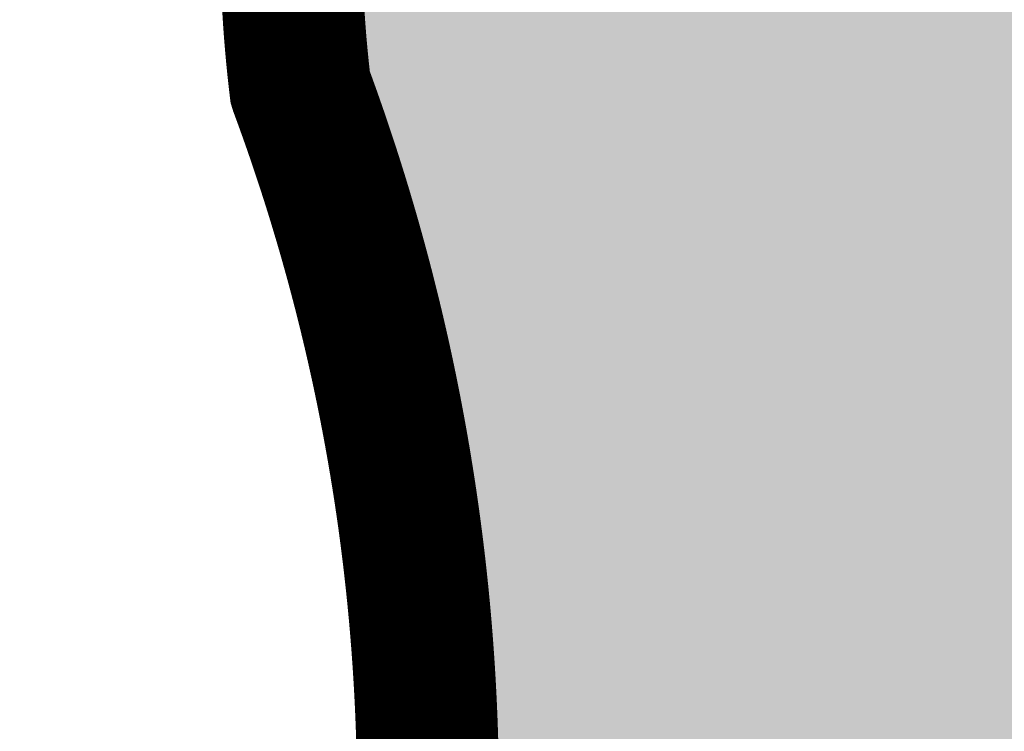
# Model space of a CAD drawing. Header units: feet. Extents: x 1609737 to 1611449, y 574802 to 575794.
# Tile 95 of 256: x 1610396 to 1610403, y 575074 to 575079. Entities that reach past the tile are written whole.
import ezdxf

# ---------------------------------------------------------------- set-up
doc = ezdxf.new("R2010")
doc.units = ezdxf.units.FT
doc.header["$MEASUREMENT"] = 0
for name, color, linetype in [('C-GROUTED-BLDR-HTCH-SINGLE', 79, 'Continuous'), ('C-THICKENED EDGE', 3, 'Continuous'), ('C-VOID FILLED RIPRAP', 23, 'Continuous')]:
    doc.layers.add(name, color=color, linetype=linetype)

msp = doc.modelspace()

# ---------------------------------------------------------------- hatches: boundary and pattern name
at = {"layer": 'C-GROUTED-BLDR-HTCH-SINGLE'}
h = msp.add_hatch(color=256, dxfattribs=at)
h.dxf.hatch_style = 1
edge = h.paths.add_edge_path()
edge.add_arc((1610346.798689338, 574967.6627427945), 126.8649867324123, 71.28505858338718, 88.50538841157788, ccw=False)
edge.add_arc((1610346.827493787, 574966.8597696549), 127.6165798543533, 65.85690705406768, 71.41298022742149, ccw=False)
edge.add_arc((1610404.7424691, 575080.043137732), 6.586764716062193, 150.232757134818, 192.3781952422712)
edge.add_arc((1610384.063225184, 575073.5679704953), 15.11863200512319, -18.604933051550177, 19.56635503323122, ccw=False)
edge.add_arc((1610416.513828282, 575060.92329932), 19.73778720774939, 156.6556931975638, 184.9380587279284)
edge.add_arc((1610380.29010607, 575056.0200681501), 16.86635743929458, -23.431948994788, 10.951468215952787, ccw=False)
edge.add_arc((1610404.150345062, 575043.2004725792), 10.37631145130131, 143.9079133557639, 198.3481587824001)
edge.add_arc((1610383.350808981, 575032.3549064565), 13.31777413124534, -11.562052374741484, 34.68779327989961, ccw=False)
edge.add_arc((1610414.662779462, 575075.9827910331), 49.76963084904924, 248.470540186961, 307.5616870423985)
edge.add_arc((1610475.45377047, 574997.3922403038), 49.58879759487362, 68.46665870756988, 127.88389707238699, ccw=False)
edge.add_arc((1610541.152820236, 575168.45085079), 133.6554409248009, 249.1835495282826, 262.0771957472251)
edge.add_arc((1610538.620285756, 575053.3600420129), 23.48207888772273, 169.698739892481, 227.4135499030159, ccw=False)
edge.add_arc((1610504.766698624, 575062.5365908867), 11.84640154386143, 335.1552628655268, 392.3913042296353)
edge.add_arc((1610525.659987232, 575075.0338984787), 12.50724317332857, 155.5736846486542, 209.4597175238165, ccw=False)
edge.add_arc((1610505.763914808, 575085.634325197), 10.09250994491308, 327.4616461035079, 366.1857299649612)
edge.add_arc((1610550.370748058, 575153.6818102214), 75.35873958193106, 242.691587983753, 274.296040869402)
edge.add_arc((1610562.194032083, 575081.4931232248), 6.849925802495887, 198.0715154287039, 205.5866701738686, ccw=False)
edge.add_arc((1610561.881980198, 575081.3913006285), 6.521681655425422, 145.8833785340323, 198.0715154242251, ccw=False)
edge.add_arc((1610554.68458593, 575086.2673485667), 2.171898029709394, 325.8833785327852, 440.5424989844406)
edge.add_arc((1610556.009493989, 575094.2209239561), 5.891273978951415, 222.7830371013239, 260.5424989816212, ccw=False)
edge.add_arc((1610554.185066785, 575092.5324888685), 3.405444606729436, 183.5019517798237, 222.78303710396, ccw=False)
edge.add_arc((1610550.370748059, 575153.6818102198), 61.35873958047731, 238.08154091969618, 270.3877407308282, ccw=False)
edge.add_arc((1610468.690325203, 574991.0261166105), 121.0420992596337, 65.99633416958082, 89.05759905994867)
edge.add_line((1610470.681135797, 575112.0518430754), (1610470.678386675, 575112.0331643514))
edge.add_line((1610470.678386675, 575112.0331643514), (1610468.827942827, 575112.0681376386))
edge.add_arc((1610459.13518586, 575115.8351432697), 10.39903212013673, 322.58159602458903, 338.76181796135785, ccw=False)
edge.add_arc((1610460.132572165, 575114.6197738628), 8.875664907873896, 320.9584175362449, 324.9011775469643, ccw=False)
edge.add_arc((1610460.844486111, 575114.0424213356), 7.959063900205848, 302.28112678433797, 320.95841752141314, ccw=False)
edge.add_arc((1610451.738392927, 575127.4486950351), 24.16256683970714, 284.0200303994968, 303.55861885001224, ccw=False)
edge.add_line((1610457.592042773, 575104.0059046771), (1610457.595383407, 575103.920069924))
edge.add_line((1610457.595383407, 575103.920069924), (1610460.480929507, 575102.1277901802))
edge.add_line((1610460.480929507, 575102.1277901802), (1610461.388454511, 575099.1460253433))
edge.add_line((1610461.388454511, 575099.1460253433), (1610461.932838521, 575097.8547054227))
edge.add_line((1610461.932838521, 575097.8547054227), (1610458.962926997, 575097.6253133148))
edge.add_arc((1610444.286277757, 575111.6052103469), 20.26922677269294, 252.9107273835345, 316.3928090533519, ccw=False)
edge.add_arc((1610435.269657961, 575078.1270833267), 14.43202019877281, 77.7576186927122, 164.2463266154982)
edge.add_line((1610421.379735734, 575082.0454079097), (1610416.758092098, 575089.705494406))
edge.add_line((1610416.758092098, 575089.705494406), (1610416.405233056, 575088.5733883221))
edge.add_line((1610416.405233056, 575088.5733883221), (1610415.439970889, 575086.9513317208))
edge.add_line((1610415.439970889, 575086.9513317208), (1610414.124019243, 575085.5981613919))
edge.add_line((1610414.124019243, 575085.5981613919), (1610412.543465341, 575084.5947602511))
edge.add_line((1610412.543465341, 575084.5947602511), (1610410.774099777, 575083.9829514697))
edge.add_line((1610410.774099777, 575083.9829514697), (1610408.911330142, 575083.7957249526))
edge.add_line((1610408.911330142, 575083.7957249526), (1610407.58607858, 575083.9271950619))
edge.add_line((1610407.58607858, 575083.9271950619), (1610401.745635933, 575086.6712269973))
edge.add_arc((1610345.586171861, 574961.0911944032), 137.5653662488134, 65.90577864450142, 85.80491363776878)
edge.add_arc((1610353.002017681, 575098.637514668), 2.670401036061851, 275.9515570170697, 352.4790479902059, ccw=False)
edge.add_arc((1610357.443323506, 575072.4608215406), 23.88650330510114, 100.0403631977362, 104.5996252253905)
edge.add_arc((1610352.062700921, 575093.4672650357), 2.203844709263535, 106.8896556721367, 152.5093626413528)

# ---------------------------------------------------------------- linework, layer by layer
msp.add_lwpolyline([(1610350.107700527, 575094.484567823, -0.07527958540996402), (1610387.504587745, 575087.8199510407, -0.02424769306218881), (1610399.024831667, 575083.313319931, 0.1859955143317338), (1610398.308820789, 575078.6311749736, -0.1681110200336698), (1610398.391771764, 575068.7445083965, 0.1240353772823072), (1610396.849301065, 575059.224295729, -0.1511617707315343), (1610395.765546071, 575049.3129994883, 0.2421113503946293), (1610394.301552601, 575039.9341097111, -0.2045878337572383), (1610396.398341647, 575029.6856370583, 0.2637033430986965), (1610445.003104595, 575036.53053095, -0.2652257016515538), (1610493.654971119, 575043.5199450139, 0.05631857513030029), (1610522.729919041, 575036.0711937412, -0.2572904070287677)], format="xyb", dxfattribs=at)
at = {"layer": 'C-THICKENED EDGE', "const_width": 1, "flags": 128}
msp.add_lwpolyline([(1610398.252014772, 575079.5565807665), (1610398.252089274, 575079.5489993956), (1610398.252170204, 575079.5414186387), (1610398.252257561, 575079.5338385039), (1610398.252351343, 575079.5262589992), (1610398.252451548, 575079.5186801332), (1610398.252558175, 575079.5111019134), (1610398.252671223, 575079.5035243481), (1610398.25279069, 575079.4959474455), (1610398.252916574, 575079.4883712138), (1610398.253048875, 575079.4807956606), (1610398.253187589, 575079.4732207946), (1610398.253332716, 575079.4656466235), (1610398.253484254, 575079.4580731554), (1610398.253642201, 575079.4505003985), (1610398.253806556, 575079.4429283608), (1610398.253977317, 575079.4353570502), (1610398.254154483, 575079.427786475), (1610398.25433805, 575079.4202166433), (1610398.25452802, 575079.412647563), (1610398.254724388, 575079.4050792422), (1610398.254927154, 575079.3975116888), (1610398.255136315, 575079.3899449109), (1610398.255351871, 575079.3823789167), (1610398.255573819, 575079.3748137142), (1610398.255802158, 575079.3672493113), (1610398.256036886, 575079.3596857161), (1610398.256277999, 575079.3521229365), (1610398.256525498, 575079.3445609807), (1610398.256779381, 575079.3369998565), (1610398.257039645, 575079.3294395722), (1610398.257306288, 575079.3218801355), (1610398.257579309, 575079.3143215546), (1610398.257858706, 575079.3067638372), (1610398.258144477, 575079.2992069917), (1610398.25843662, 575079.2916510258), (1610398.258735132, 575079.2840959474), (1610398.259040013, 575079.2765417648), (1610398.25935126, 575079.2689884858), (1610398.259668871, 575079.2614361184), (1610398.259992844, 575079.2538846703), (1610398.260323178, 575079.2463341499), (1610398.260659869, 575079.2387845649), (1610398.261002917, 575079.2312359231), (1610398.261352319, 575079.2236882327), (1610398.261708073, 575079.2161415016), (1610398.262070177, 575079.2085957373), (1610398.26243863, 575079.2010509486), (1610398.262813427, 575079.1935071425), (1610398.263194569, 575079.1859643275), (1610398.263582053, 575079.1784225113), (1610398.263975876, 575079.170881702), (1610398.264376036, 575079.1633419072), (1610398.264782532, 575079.155803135), (1610398.265195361, 575079.1482653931), (1610398.26561452, 575079.1407286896), (1610398.266040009, 575079.1331930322), (1610398.266471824, 575079.125658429), (1610398.266909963, 575079.1181248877), (1610398.267354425, 575079.1105924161), (1610398.267805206, 575079.1030610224), (1610398.268262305, 575079.095530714), (1610398.268725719, 575079.0880014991), (1610398.269195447, 575079.0804733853), (1610398.269671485, 575079.0729463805), (1610398.270153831, 575079.0654204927), (1610398.270642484, 575079.0578957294), (1610398.271137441, 575079.0503720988), (1610398.271638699, 575079.0428496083), (1610398.272146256, 575079.0353282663), (1610398.27266011, 575079.0278080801), (1610398.273180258, 575079.0202890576), (1610398.273706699, 575079.0127712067), (1610398.274239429, 575079.0052545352), (1610398.274778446, 575078.9977390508), (1610398.275323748, 575078.9902247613), (1610398.275875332, 575078.9827116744), (1610398.276433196, 575078.9751997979), (1610398.276997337, 575078.9676891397), (1610398.277567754, 575078.9601797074), (1610398.278144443, 575078.9526715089), (1610398.278727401, 575078.9451645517), (1610398.279316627, 575078.9376588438), (1610398.279912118, 575078.9301543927), (1610398.280513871, 575078.9226512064), (1610398.281121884, 575078.9151492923), (1610398.281736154, 575078.9076486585), (1610398.282356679, 575078.9001493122), (1610398.282983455, 575078.8926512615), (1610398.283616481, 575078.8851545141), (1610398.284255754, 575078.8776590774), (1610398.284901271, 575078.8701649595), (1610398.285553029, 575078.8626721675), (1610398.286211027, 575078.8551807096), (1610398.28687526, 575078.8476905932), (1610398.287545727, 575078.8402018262), (1610398.288222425, 575078.832714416), (1610398.28890535, 575078.8252283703), (1610398.289594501, 575078.8177436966), (1610398.290289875, 575078.8102604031), (1610398.290991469, 575078.8027784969), (1610398.29169928, 575078.7952979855), (1610398.292413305, 575078.787818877), (1610398.293133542, 575078.7803411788), (1610398.293859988, 575078.7728648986), (1610398.29459264, 575078.7653900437), (1610398.295331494, 575078.7579166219), (1610398.29607655, 575078.750444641), (1610398.296827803, 575078.7429741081), (1610398.29758525, 575078.735505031), (1610398.29834889, 575078.7280374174), (1610398.299118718, 575078.7205712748), (1610398.299894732, 575078.7131066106), (1610398.30067693, 575078.7056434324), (1610398.301465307, 575078.6981817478), (1610398.302259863, 575078.6907215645), (1610398.303060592, 575078.6832628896), (1610398.303867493, 575078.675805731), (1610398.304680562, 575078.668350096), (1610398.305499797, 575078.6608959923), (1610398.306325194, 575078.653443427), (1610398.307156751, 575078.6459924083), (1610398.307994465, 575078.638542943), (1610398.308838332, 575078.631095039), (1610398.309688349, 575078.6236487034), (1610398.310544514, 575078.616203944), (1610398.311406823, 575078.6087607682), (1610398.312275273, 575078.6013191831), (1610398.313149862, 575078.5938791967), (1610398.314030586, 575078.586440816), (1610398.314917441, 575078.5790040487), (1610398.315810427, 575078.5715689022), (1610398.316259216, 575078.5678519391), (1610398.316371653, 575078.566922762), (1610398.316560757, 575078.5663051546), (1610398.316819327, 575078.5656074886), (1610398.317853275, 575078.5628166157), (1610398.321983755, 575078.5516497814), (1610398.326105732, 575078.5404776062), (1610398.330219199, 575078.5293000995), (1610398.334324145, 575078.5181172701), (1610398.338420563, 575078.5069291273), (1610398.342508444, 575078.4957356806), (1610398.346587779, 575078.4845369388), (1610398.350658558, 575078.4733329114), (1610398.354720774, 575078.4621236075), (1610398.358774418, 575078.4509090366), (1610398.36281948, 575078.4396892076), (1610398.366855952, 575078.4284641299), (1610398.370883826, 575078.4172338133), (1610398.374903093, 575078.4059982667), (1610398.378913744, 575078.3947574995), (1610398.38291577, 575078.383511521), (1610398.386909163, 575078.3722603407), (1610398.390893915, 575078.3610039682), (1610398.394870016, 575078.3497424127), (1610398.398837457, 575078.3384756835), (1610398.402796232, 575078.3272037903), (1610398.40674633, 575078.3159267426), (1610398.410687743, 575078.3046445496), (1610398.414620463, 575078.2933572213), (1610398.418544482, 575078.2820647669), (1610398.422459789, 575078.2707671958), (1610398.426366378, 575078.259464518), (1610398.430264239, 575078.2481567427), (1610398.434153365, 575078.2368438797), (1610398.438033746, 575078.2255259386), (1610398.441905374, 575078.2142029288), (1610398.445768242, 575078.2028748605), (1610398.449622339, 575078.1915417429), (1610398.453467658, 575078.1802035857), (1610398.457304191, 575078.1688603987), (1610398.461131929, 575078.1575121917), (1610398.464950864, 575078.1461589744), (1610398.468760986, 575078.1348007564), (1610398.472562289, 575078.1234375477), (1610398.476354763, 575078.1120693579), (1610398.480138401, 575078.1006961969), (1610398.483913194, 575078.0893180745), (1610398.487679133, 575078.0779350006), (1610398.491436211, 575078.0665469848), (1610398.495184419, 575078.0551540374), (1610398.498923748, 575078.0437561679), (1610398.502654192, 575078.0323533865), (1610398.506375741, 575078.0209457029), (1610398.510088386, 575078.0095331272), (1610398.513792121, 575077.9981156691), (1610398.517486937, 575077.986693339), (1610398.521172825, 575077.9752661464), (1610398.524849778, 575077.9638341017), (1610398.528517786, 575077.9523972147), (1610398.532176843, 575077.9409554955), (1610398.53582694, 575077.9295089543), (1610398.539468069, 575077.9180576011), (1610398.543100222, 575077.9066014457), (1610398.546723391, 575077.8951404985), (1610398.550337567, 575077.8836747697), (1610398.553942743, 575077.8722042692), (1610398.557538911, 575077.8607290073), (1610398.561126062, 575077.8492489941), (1610398.564704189, 575077.8377642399), (1610398.568273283, 575077.8262747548), (1610398.571833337, 575077.8147805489), (1610398.575384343, 575077.8032816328), (1610398.578926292, 575077.7917780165), (1610398.582459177, 575077.7802697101), (1610398.58598299, 575077.7687567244), (1610398.589497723, 575077.7572390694), (1610398.593003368, 575077.7457167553), (1610398.596499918, 575077.7341897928), (1610398.599987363, 575077.7226581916), (1610398.603465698, 575077.7111219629), (1610398.606934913, 575077.6995811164), (1610398.610395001, 575077.6880356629), (1610398.613845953, 575077.6764856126), (1610398.617287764, 575077.6649309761), (1610398.620720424, 575077.6533717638), (1610398.624143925, 575077.6418079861), (1610398.62755826, 575077.6302396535), (1610398.630963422, 575077.6186667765), (1610398.634359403, 575077.6070893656), (1610398.637746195, 575077.5955074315), (1610398.641123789, 575077.5839209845), (1610398.644492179, 575077.5723300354), (1610398.647851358, 575077.5607345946), (1610398.651201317, 575077.5491346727), (1610398.654542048, 575077.5375302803), (1610398.657873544, 575077.5259214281), (1610398.661195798, 575077.5143081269), (1610398.664508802, 575077.5026903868), (1610398.667812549, 575077.4910682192), (1610398.67110703, 575077.4794416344), (1610398.674392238, 575077.4678106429), (1610398.677668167, 575077.4561752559), (1610398.680934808, 575077.4445354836), (1610398.684192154, 575077.4328913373), (1610398.687440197, 575077.4212428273), (1610398.69067893, 575077.4095899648), (1610398.693908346, 575077.3979327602), (1610398.697128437, 575077.3862712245), (1610398.700339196, 575077.3746053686), (1610398.703540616, 575077.3629352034), (1610398.706732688, 575077.3512607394), (1610398.709915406, 575077.3395819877), (1610398.713088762, 575077.3278989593), (1610398.71625275, 575077.3162116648), (1610398.719407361, 575077.3045201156), (1610398.722552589, 575077.2928243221), (1610398.725688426, 575077.2811242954), (1610398.728814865, 575077.2694200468), (1610398.731931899, 575077.257711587), (1610398.73503952, 575077.2459989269), (1610398.738137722, 575077.2342820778), (1610398.741226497, 575077.2225610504), (1610398.744305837, 575077.2108358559), (1610398.747375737, 575077.1991065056), (1610398.750436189, 575077.1873730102), (1610398.753487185, 575077.175635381), (1610398.756528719, 575077.1638936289), (1610398.759560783, 575077.1521477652), (1610398.762583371, 575077.140397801), (1610398.765596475, 575077.1286437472), (1610398.768600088, 575077.1168856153), (1610398.771594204, 575077.1051234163), (1610398.774578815, 575077.0933571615), (1610398.777553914, 575077.0815868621), (1610398.780519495, 575077.0698125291), (1610398.78347555, 575077.058034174), (1610398.786422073, 575077.0462518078), (1610398.789359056, 575077.034465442), (1610398.792286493, 575077.0226750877), (1610398.795204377, 575077.0108807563), (1610398.798112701, 575076.9990824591), (1610398.801011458, 575076.9872802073), (1610398.803900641, 575076.9754740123), (1610398.806780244, 575076.9636638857), (1610398.80965026, 575076.9518498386), (1610398.812510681, 575076.940031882), (1610398.815361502, 575076.9282100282), (1610398.818202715, 575076.9163842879), (1610398.821034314, 575076.9045546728), (1610398.823856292, 575076.8927211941), (1610398.826668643, 575076.8808838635), (1610398.829471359, 575076.8690426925), (1610398.832264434, 575076.8571976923), (1610398.835047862, 575076.8453488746), (1610398.837821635, 575076.8334962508), (1610398.840585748, 575076.8216398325), (1610398.843340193, 575076.8097796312), (1610398.846084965, 575076.7979156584), (1610398.848820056, 575076.7860479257), (1610398.85154546, 575076.7741764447), (1610398.85426117, 575076.762301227), (1610398.856967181, 575076.7504222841), (1610398.859663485, 575076.7385396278), (1610398.862350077, 575076.7266532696), (1610398.865026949, 575076.7147632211), (1610398.867694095, 575076.702869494), (1610398.870351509, 575076.6909721), (1610398.872999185, 575076.6790710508), (1610398.875637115, 575076.667166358), (1610398.878265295, 575076.6552580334), (1610398.880883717, 575076.6433460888), (1610398.883492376, 575076.6314305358), (1610398.886091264, 575076.619511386), (1610398.888680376, 575076.6075886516), (1610398.891259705, 575076.5956623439), (1610398.893829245, 575076.5837324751), (1610398.89638899, 575076.5717990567), (1610398.898938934, 575076.5598621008), (1610398.901479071, 575076.5479216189), (1610398.904009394, 575076.5359776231), (1610398.906529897, 575076.5240301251), (1610398.909040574, 575076.512079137), (1610398.91154142, 575076.5001246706), (1610398.914032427, 575076.4881667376), (1610398.916513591, 575076.47620535), (1610398.918984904, 575076.4642405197), (1610398.921446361, 575076.4522722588), (1610398.923897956, 575076.4403005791), (1610398.926339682, 575076.4283254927), (1610398.928771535, 575076.4163470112), (1610398.931193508, 575076.4043651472), (1610398.933605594, 575076.3923799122), (1610398.936007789, 575076.3803913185), (1610398.938400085, 575076.3683993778), (1610398.940782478, 575076.3564041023), (1610398.943154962, 575076.3444055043), (1610398.94551753, 575076.3324035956), (1610398.947870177, 575076.3203983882), (1610398.950212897, 575076.3083898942), (1610398.952545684, 575076.296378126), (1610398.954868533, 575076.2843630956), (1610398.957181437, 575076.2723448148), (1610398.959484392, 575076.2603232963), (1610398.96177739, 575076.2482985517), (1610398.964060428, 575076.2362705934), (1610398.966333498, 575076.2242394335), (1610398.968596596, 575076.2122050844), (1610398.970849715, 575076.200167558), (1610398.973092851, 575076.1881268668), (1610398.975325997, 575076.1760830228), (1610398.977549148, 575076.1640360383), (1610398.979762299, 575076.1519859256), (1610398.981965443, 575076.1399326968), (1610398.984158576, 575076.1278763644), (1610398.986341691, 575076.1158169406), (1610398.988514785, 575076.1037544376), (1610398.99067785, 575076.0916888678), (1610398.992830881, 575076.0796202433), (1610398.994973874, 575076.0675485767), (1610398.997106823, 575076.0554738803), (1610398.999229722, 575076.0433961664), (1610399.001342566, 575076.0313154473), (1610399.00344535, 575076.0192317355), (1610399.005538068, 575076.0071450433), (1610399.007620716, 575075.9950553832), (1610399.009693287, 575075.9829627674), (1610399.011755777, 575075.9708672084), (1610399.01380818, 575075.9587687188), (1610399.015850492, 575075.9466673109), (1610399.017882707, 575075.9345629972), (1610399.019904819, 575075.9224557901), (1610399.021916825, 575075.9103457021), (1610399.023918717, 575075.8982327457), (1610399.025910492, 575075.8861169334), (1610399.027892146, 575075.8739982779), (1610399.02986367, 575075.8618767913), (1610399.031825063, 575075.8497524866), (1610399.033776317, 575075.837625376), (1610399.035717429, 575075.8254954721), (1610399.037648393, 575075.8133627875), (1610399.039569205, 575075.8012273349), (1610399.041479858, 575075.7890891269), (1610399.04338035, 575075.7769481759), (1610399.045270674, 575075.7648044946), (1610399.047150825, 575075.7526580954), (1610399.0490208, 575075.7405089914), (1610399.050880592, 575075.7283571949), (1610399.052730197, 575075.7162027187), (1610399.054569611, 575075.7040455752), (1610399.056398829, 575075.6918857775), (1610399.058217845, 575075.679723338), (1610399.060026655, 575075.6675582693), (1610399.061825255, 575075.6553905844), (1610399.06361364, 575075.6432202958), (1610399.065391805, 575075.6310474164), (1610399.067159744, 575075.6188719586), (1610399.068917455, 575075.6066939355), (1610399.070664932, 575075.5945133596), (1610399.07240217, 575075.5823302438), (1610399.074129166, 575075.5701446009), (1610399.075845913, 575075.5579564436), (1610399.077552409, 575075.5457657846), (1610399.079248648, 575075.533572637), (1610399.080934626, 575075.5213770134), (1610399.082610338, 575075.5091789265), (1610399.084275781, 575075.4969783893), (1610399.085930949, 575075.4847754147), (1610399.087575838, 575075.4725700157), (1610399.089210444, 575075.4603622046), (1610399.090834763, 575075.4481519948), (1610399.09244879, 575075.435939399), (1610399.09405252, 575075.42372443), (1610399.09564595, 575075.4115071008), (1610399.097229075, 575075.3992874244), (1610399.098801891, 575075.3870654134), (1610399.100364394, 575075.3748410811), (1610399.10191658, 575075.3626144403), (1610399.103458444, 575075.3503855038), (1610399.104989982, 575075.3381542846), (1610399.106511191, 575075.325920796), (1610399.108022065, 575075.3136850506), (1610399.109522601, 575075.3014470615), (1610399.111012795, 575075.2892068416), (1610399.112492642, 575075.2769644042), (1610399.113962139, 575075.2647197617), (1610399.115421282, 575075.2524729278), (1610399.116870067, 575075.2402239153), (1610399.118308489, 575075.2279727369), (1610399.119736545, 575075.2157194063), (1610399.121154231, 575075.2034639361), (1610399.122561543, 575075.1912063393), (1610399.123958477, 575075.178946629), (1610399.125345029, 575075.1666848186), (1610399.126721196, 575075.1544209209), (1610399.128086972, 575075.1421549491), (1610399.129442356, 575075.1298869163), (1610399.130787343, 575075.1176168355), (1610399.132121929, 575075.1053447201), (1610399.13344611, 575075.0930705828), (1610399.134759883, 575075.0807944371), (1610399.136063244, 575075.068516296), (1610399.13735619, 575075.0562361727), (1610399.138638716, 575075.0439540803), (1610399.13991082, 575075.0316700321), (1610399.141172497, 575075.0193840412), (1610399.142423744, 575075.0070961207), (1610399.143664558, 575074.994806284), (1610399.144894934, 575074.9825145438), (1610399.14611487, 575074.9702209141), (1610399.147324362, 575074.9579254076), (1610399.148523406, 575074.9456280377), (1610399.149711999, 575074.9333288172), (1610399.150890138, 575074.92102776), (1610399.152057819, 575074.9087248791), (1610399.153215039, 575074.8964201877), (1610399.154361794, 575074.884113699), (1610399.155498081, 575074.8718054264), (1610399.156623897, 575074.8594953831), (1610399.157739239, 575074.8471835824), (1610399.158844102, 575074.8348700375), (1610399.159938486, 575074.822554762), (1610399.161022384, 575074.8102377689), (1610399.162095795, 575074.7979190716), (1610399.163158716, 575074.7855986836), (1610399.164211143, 575074.773276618), (1610399.165253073, 575074.7609528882), (1610399.166284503, 575074.7486275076), (1610399.16730543, 575074.7363004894), (1610399.168315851, 575074.7239718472), (1610399.169315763, 575074.7116415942), (1610399.170305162, 575074.6993097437), (1610399.171284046, 575074.6869763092), (1610399.172252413, 575074.6746413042), (1610399.173210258, 575074.6623047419), (1610399.174157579, 575074.6499666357), (1610399.175094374, 575074.6376269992), (1610399.176020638, 575074.6252858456), (1610399.17693637, 575074.6129431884), (1610399.177841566, 575074.6005990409), (1610399.178736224, 575074.5882534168), (1610399.17962034, 575074.5759063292), (1610399.180493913, 575074.5635577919), (1610399.181356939, 575074.551207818), (1610399.182209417, 575074.5388564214), (1610399.183051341, 575074.5265036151), (1610399.183882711, 575074.5141494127), (1610399.184703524, 575074.5017938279), (1610399.185513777, 575074.4894368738), (1610399.186313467, 575074.4770785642), (1610399.187102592, 575074.4647189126), (1610399.187881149, 575074.4523579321), (1610399.188649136, 575074.4399956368), (1610399.18940655, 575074.4276320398), (1610399.190153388, 575074.4152671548), (1610399.190889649, 575074.4029009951), (1610399.191615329, 575074.3905335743), (1610399.192330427, 575074.378164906), (1610399.19303494, 575074.365795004), (1610399.193728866, 575074.3534238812), (1610399.194412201, 575074.3410515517), (1610399.195084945, 575074.3286780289), (1610399.195747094, 575074.3163033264), (1610399.196398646, 575074.3039274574), (1610399.1970396, 575074.2915504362), (1610399.197669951, 575074.2791722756), (1610399.1982897, 575074.2667929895), (1610399.198898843, 575074.2544125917), (1610399.199497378, 575074.2420310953), (1610399.200085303, 575074.2296485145), (1610399.200662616, 575074.2172648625), (1610399.201229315, 575074.204880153), (1610399.201785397, 575074.1924943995), (1610399.202330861, 575074.1801076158), (1610399.202865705, 575074.1677198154), (1610399.203389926, 575074.1553310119), (1610399.203903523, 575074.1429412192), (1610399.204406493, 575074.1305504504), (1610399.204898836, 575074.1181587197), (1610399.205380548, 575074.1057660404), (1610399.205851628, 575074.0933724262), (1610399.206312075, 575074.080977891), (1610399.206761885, 575074.0685824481), (1610399.207201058, 575074.0561861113), (1610399.207629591, 575074.0437888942), (1610399.208047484, 575074.0313908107), (1610399.208454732, 575074.0189918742), (1610399.208851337, 575074.0065920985), (1610399.209237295, 575073.9941914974), (1610399.209612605, 575073.9817900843), (1610399.209977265, 575073.9693878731), (1610399.210331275, 575073.9569848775), (1610399.21067463, 575073.944581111), (1610399.211007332, 575073.9321765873), (1610399.211329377, 575073.9197713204), (1610399.211640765, 575073.9073653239), (1610399.211941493, 575073.8949586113), (1610399.212231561, 575073.8825511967), (1610399.212510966, 575073.8701430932), (1610399.212779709, 575073.8577343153), (1610399.213037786, 575073.8453248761), (1610399.213285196, 575073.8329147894), (1610399.213521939, 575073.8205040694), (1610399.213748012, 575073.8080927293), (1610399.213963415, 575073.7956807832), (1610399.214168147, 575073.7832682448), (1610399.214362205, 575073.7708551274), (1610399.214545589, 575073.7584414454), (1610399.214718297, 575073.7460272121), (1610399.214880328, 575073.7336124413), (1610399.215031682, 575073.7211971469), (1610399.215172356, 575073.7087813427), (1610399.21530235, 575073.6963650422), (1610399.215421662, 575073.6839482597), (1610399.215530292, 575073.6715310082), (1610399.215628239, 575073.6591133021), (1610399.215715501, 575073.6466951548), (1610399.215792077, 575073.6342765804), (1610399.215857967, 575073.6218575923), (1610399.215913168, 575073.6094382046), (1610399.215957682, 575073.5970184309), (1610399.215991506, 575073.584598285), (1610399.216014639, 575073.5721777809), (1610399.216027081, 575073.5597569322), (1610399.216028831, 575073.5473357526), (1610399.216019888, 575073.5349142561), (1610399.216000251, 575073.5224924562)], dxfattribs=at)
at = {"layer": 'C-VOID FILLED RIPRAP', "linetype": 'Continuous'}
msp.add_lwpolyline([(1610398.199338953, 575079.0556154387), (1610398.199720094, 575079.0480726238), (1610398.200107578, 575079.0405308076), (1610398.200501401, 575079.0329899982), (1610398.200901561, 575079.0254502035), (1610398.201308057, 575079.0179114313), (1610398.201720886, 575079.0103736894), (1610398.202140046, 575079.0028369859), (1610398.202565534, 575078.9953013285), (1610398.202997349, 575078.9877667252), (1610398.203435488, 575078.980233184), (1610398.20387995, 575078.9727007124), (1610398.204330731, 575078.9651693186), (1610398.20478783, 575078.9576390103), (1610398.205251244, 575078.9501097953), (1610398.205720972, 575078.9425816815), (1610398.20619701, 575078.9350546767), (1610398.206679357, 575078.9275287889), (1610398.207168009, 575078.9200040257), (1610398.207662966, 575078.912480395), (1610398.208164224, 575078.9049579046), (1610398.208671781, 575078.8974365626), (1610398.209185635, 575078.8899163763), (1610398.209705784, 575078.8823973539), (1610398.210232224, 575078.8748795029), (1610398.210764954, 575078.8673628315), (1610398.211303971, 575078.859847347), (1610398.211849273, 575078.8523330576), (1610398.212400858, 575078.8448199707), (1610398.212958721, 575078.8373080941), (1610398.213522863, 575078.8297974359), (1610398.214093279, 575078.8222880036), (1610398.214669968, 575078.8147798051), (1610398.215252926, 575078.807272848), (1610398.215842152, 575078.7997671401), (1610398.216437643, 575078.792262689), (1610398.217039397, 575078.7847595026), (1610398.217647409, 575078.7772575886), (1610398.218261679, 575078.7697569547), (1610398.218882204, 575078.7622576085), (1610398.21950898, 575078.7547595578), (1610398.220142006, 575078.7472628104), (1610398.220781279, 575078.7397673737), (1610398.221426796, 575078.7322732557), (1610398.222078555, 575078.7247804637), (1610398.222736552, 575078.7172890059), (1610398.223400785, 575078.7097988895), (1610398.224071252, 575078.7023101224), (1610398.22474795, 575078.6948227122), (1610398.225430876, 575078.6873366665), (1610398.226120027, 575078.6798519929), (1610398.226815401, 575078.6723686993), (1610398.227516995, 575078.6648867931), (1610398.228224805, 575078.6574062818), (1610398.228938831, 575078.6499271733), (1610398.229659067, 575078.642449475), (1610398.230385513, 575078.6349731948), (1610398.231118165, 575078.62749834), (1610398.23185702, 575078.6200249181), (1610398.232602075, 575078.6125529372), (1610398.233353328, 575078.6050824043), (1610398.234110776, 575078.5976133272), (1610398.234874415, 575078.5901457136), (1610398.235644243, 575078.582679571), (1610398.236420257, 575078.5752149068), (1610398.237202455, 575078.5677517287), (1610398.237990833, 575078.560290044), (1610398.238785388, 575078.5528298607), (1610398.239586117, 575078.5453711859), (1610398.240393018, 575078.5379140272), (1610398.241206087, 575078.5304583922), (1610398.242025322, 575078.5230042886), (1610398.242850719, 575078.5155517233), (1610398.243682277, 575078.5081007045), (1610398.24451999, 575078.5006512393), (1610398.245363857, 575078.4932033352), (1610398.246213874, 575078.4857569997), (1610398.247070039, 575078.4783122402), (1610398.247932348, 575078.4708690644), (1610398.248800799, 575078.4634274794), (1610398.249675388, 575078.4559874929), (1610398.250556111, 575078.4485491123), (1610398.251442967, 575078.441112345), (1610398.252335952, 575078.4336771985), (1610398.252784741, 575078.4299602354), (1610398.252897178, 575078.4290310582), (1610398.253086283, 575078.4284134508), (1610398.253344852, 575078.4277157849), (1610398.2543788, 575078.4249249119), (1610398.25850928, 575078.4137580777), (1610398.262631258, 575078.4025859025), (1610398.266744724, 575078.3914083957), (1610398.270849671, 575078.3802255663), (1610398.274946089, 575078.3690374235), (1610398.279033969, 575078.3578439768), (1610398.283113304, 575078.3466452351), (1610398.287184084, 575078.3354412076), (1610398.291246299, 575078.3242319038), (1610398.295299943, 575078.3130173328), (1610398.299345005, 575078.3017975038), (1610398.303381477, 575078.2905724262), (1610398.307409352, 575078.2793421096), (1610398.311428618, 575078.2681065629), (1610398.315439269, 575078.2568657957), (1610398.319441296, 575078.2456198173), (1610398.323434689, 575078.234368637), (1610398.32741944, 575078.2231122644), (1610398.331395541, 575078.2118507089), (1610398.335362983, 575078.2005839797), (1610398.339321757, 575078.1893120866), (1610398.343271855, 575078.1780350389), (1610398.347213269, 575078.1667528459), (1610398.351145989, 575078.1554655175), (1610398.355070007, 575078.1441730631), (1610398.358985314, 575078.1328754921), (1610398.362891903, 575078.1215728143), (1610398.366789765, 575078.1102650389), (1610398.37067889, 575078.0989521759), (1610398.374559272, 575078.0876342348), (1610398.3784309, 575078.0763112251), (1610398.382293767, 575078.0649831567), (1610398.386147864, 575078.0536500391), (1610398.389993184, 575078.0423118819), (1610398.393829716, 575078.030968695), (1610398.397657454, 575078.0196204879), (1610398.401476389, 575078.0082672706), (1610398.405286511, 575077.9969090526), (1610398.409087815, 575077.985545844), (1610398.412880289, 575077.9741776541), (1610398.416663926, 575077.9628044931), (1610398.420438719, 575077.9514263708), (1610398.424204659, 575077.9400432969), (1610398.427961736, 575077.9286552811), (1610398.431709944, 575077.9172623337), (1610398.435449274, 575077.9058644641), (1610398.439179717, 575077.8944616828), (1610398.442901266, 575077.8830539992), (1610398.446613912, 575077.8716414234), (1610398.450317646, 575077.8602239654), (1610398.454012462, 575077.8488016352), (1610398.45769835, 575077.8373744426), (1610398.461375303, 575077.8259423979), (1610398.465043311, 575077.814505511), (1610398.468702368, 575077.8030637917), (1610398.472352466, 575077.7916172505), (1610398.475993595, 575077.7801658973), (1610398.479625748, 575077.768709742), (1610398.483248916, 575077.7572487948), (1610398.486863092, 575077.7457830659), (1610398.490468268, 575077.7343125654), (1610398.494064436, 575077.7228373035), (1610398.497651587, 575077.7113572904), (1610398.501229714, 575077.6998725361), (1610398.504798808, 575077.6883830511), (1610398.508358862, 575077.6768888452), (1610398.511909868, 575077.6653899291), (1610398.515451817, 575077.6538863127), (1610398.518984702, 575077.6423780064), (1610398.522508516, 575077.6308650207), (1610398.526023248, 575077.6193473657), (1610398.529528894, 575077.6078250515), (1610398.533025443, 575077.596298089), (1610398.536512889, 575077.5847664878), (1610398.539991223, 575077.5732302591), (1610398.543460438, 575077.5616894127), (1610398.546920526, 575077.5501439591), (1610398.550371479, 575077.5385939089), (1610398.553813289, 575077.5270392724), (1610398.557245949, 575077.51548006), (1610398.56066945, 575077.5039162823), (1610398.564083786, 575077.4923479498), (1610398.567488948, 575077.4807750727), (1610398.570884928, 575077.4691976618), (1610398.57427172, 575077.4576157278), (1610398.577649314, 575077.4460292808), (1610398.581017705, 575077.4344383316), (1610398.584376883, 575077.4228428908), (1610398.587726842, 575077.411242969), (1610398.591067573, 575077.3996385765), (1610398.594399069, 575077.3880297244), (1610398.597721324, 575077.3764164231), (1610398.601034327, 575077.3647986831), (1610398.604338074, 575077.3531765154), (1610398.607632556, 575077.3415499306), (1610398.610917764, 575077.3299189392), (1610398.614193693, 575077.3182835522), (1610398.617460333, 575077.3066437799), (1610398.620717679, 575077.2949996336), (1610398.623965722, 575077.2833511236), (1610398.627204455, 575077.271698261), (1610398.630433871, 575077.2600410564), (1610398.633653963, 575077.2483795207), (1610398.636864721, 575077.2367136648), (1610398.640066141, 575077.2250434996), (1610398.643258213, 575077.2133690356), (1610398.646440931, 575077.201690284), (1610398.649614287, 575077.1900072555), (1610398.652778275, 575077.1783199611), (1610398.655932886, 575077.1666284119), (1610398.659078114, 575077.1549326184), (1610398.662213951, 575077.1432325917), (1610398.66534039, 575077.1315283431), (1610398.668457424, 575077.1198198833), (1610398.671565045, 575077.1081072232), (1610398.674663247, 575077.096390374), (1610398.677752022, 575077.0846693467), (1610398.680831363, 575077.0729441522), (1610398.683901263, 575077.0612148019), (1610398.686961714, 575077.0494813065), (1610398.690012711, 575077.0377436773), (1610398.693054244, 575077.0260019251), (1610398.696086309, 575077.0142560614), (1610398.699108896, 575077.0025060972), (1610398.702122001, 575076.9907520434), (1610398.705125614, 575076.9789939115), (1610398.708119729, 575076.9672317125), (1610398.71110434, 575076.9554654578), (1610398.71407944, 575076.9436951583), (1610398.71704502, 575076.9319208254), (1610398.720001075, 575076.9201424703), (1610398.722947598, 575076.9083601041), (1610398.725884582, 575076.8965737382), (1610398.728812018, 575076.8847833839), (1610398.731729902, 575076.8729890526), (1610398.734638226, 575076.8611907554), (1610398.737536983, 575076.8493885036), (1610398.740426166, 575076.8375823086), (1610398.74330577, 575076.825772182), (1610398.746175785, 575076.8139581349), (1610398.749036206, 575076.8021401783), (1610398.751887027, 575076.7903183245), (1610398.754728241, 575076.7784925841), (1610398.75755984, 575076.766662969), (1610398.760381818, 575076.7548294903), (1610398.763194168, 575076.7429921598), (1610398.765996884, 575076.7311509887), (1610398.768789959, 575076.7193059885), (1610398.771573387, 575076.7074571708), (1610398.774347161, 575076.695604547), (1610398.777111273, 575076.6837481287), (1610398.779865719, 575076.6718879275), (1610398.78261049, 575076.6600239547), (1610398.785345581, 575076.648156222), (1610398.788070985, 575076.636284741), (1610398.790786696, 575076.6244095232), (1610398.793492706, 575076.6125305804), (1610398.79618901, 575076.600647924), (1610398.798875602, 575076.5887615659), (1610398.801552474, 575076.5768715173), (1610398.80421962, 575076.5649777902), (1610398.806877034, 575076.5530803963), (1610398.80952471, 575076.5411793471), (1610398.812162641, 575076.5292746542), (1610398.81479082, 575076.5173663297), (1610398.817409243, 575076.5054543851), (1610398.820017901, 575076.4935388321), (1610398.822616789, 575076.4816196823), (1610398.825205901, 575076.4696969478), (1610398.82778523, 575076.4577706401), (1610398.83035477, 575076.4458407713), (1610398.832914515, 575076.433907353), (1610398.83546446, 575076.421970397), (1610398.838004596, 575076.4100299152), (1610398.840534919, 575076.3980859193), (1610398.843055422, 575076.3861384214), (1610398.8455661, 575076.3741874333), (1610398.848066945, 575076.3622329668), (1610398.850557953, 575076.3502750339), (1610398.853039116, 575076.3383136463), (1610398.855510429, 575076.3263488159), (1610398.857971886, 575076.3143805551), (1610398.860423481, 575076.3024088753), (1610398.862865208, 575076.2904337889), (1610398.86529706, 575076.2784553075), (1610398.867719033, 575076.2664734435), (1610398.870131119, 575076.2544882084), (1610398.872533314, 575076.2424996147), (1610398.87492561, 575076.230507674), (1610398.877308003, 575076.2185123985), (1610398.879680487, 575076.2065138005), (1610398.882043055, 575076.1945118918), (1610398.884395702, 575076.1825066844), (1610398.886738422, 575076.1704981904), (1610398.889071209, 575076.1584864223), (1610398.891394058, 575076.1464713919), (1610398.893706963, 575076.1344531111), (1610398.896009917, 575076.1224315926), (1610398.898302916, 575076.1104068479), (1610398.900585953, 575076.0983788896), (1610398.902859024, 575076.0863477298), (1610398.905122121, 575076.0743133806), (1610398.90737524, 575076.0622758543), (1610398.909618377, 575076.0502351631), (1610398.911851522, 575076.0381913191), (1610398.914074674, 575076.0261443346), (1610398.916287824, 575076.0140942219), (1610398.918490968, 575076.0020409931), (1610398.920684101, 575075.9899846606), (1610398.922867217, 575075.9779252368), (1610398.92504031, 575075.9658627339), (1610398.927203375, 575075.953797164), (1610398.929356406, 575075.9417285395), (1610398.931499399, 575075.929656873), (1610398.933632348, 575075.9175821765), (1610398.935755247, 575075.9055044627), (1610398.937868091, 575075.8934237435), (1610398.939970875, 575075.8813400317), (1610398.942063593, 575075.8692533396), (1610398.944146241, 575075.8571636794), (1610398.946218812, 575075.8450710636), (1610398.948281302, 575075.8329755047), (1610398.950333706, 575075.820877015), (1610398.952376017, 575075.8087756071), (1610398.954408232, 575075.7966712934), (1610398.956430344, 575075.7845640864), (1610398.95844235, 575075.7724539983), (1610398.960444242, 575075.760341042), (1610398.962436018, 575075.7482252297), (1610398.964417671, 575075.7361065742), (1610398.966389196, 575075.7239850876), (1610398.968350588, 575075.7118607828), (1610398.970301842, 575075.6997336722), (1610398.972242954, 575075.6876037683), (1610398.974173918, 575075.6754710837), (1610398.97609473, 575075.6633356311), (1610398.978005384, 575075.6511974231), (1610398.979905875, 575075.6390564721), (1610398.981796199, 575075.6269127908), (1610398.98367635, 575075.6147663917), (1610398.985546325, 575075.6026172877), (1610398.987406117, 575075.5904654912), (1610398.989255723, 575075.5783110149), (1610398.991095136, 575075.5661538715), (1610398.992924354, 575075.5539940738), (1610398.99474337, 575075.5418316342), (1610398.996552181, 575075.5296665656), (1610398.99835078, 575075.5174988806), (1610399.000139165, 575075.505328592), (1610399.00191733, 575075.4931557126), (1610399.00368527, 575075.4809802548), (1610399.00544298, 575075.4688022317), (1610399.007190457, 575075.4566216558), (1610399.008927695, 575075.44443854), (1610399.010654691, 575075.4322528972), (1610399.012371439, 575075.4200647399), (1610399.014077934, 575075.4078740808), (1610399.015774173, 575075.3956809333), (1610399.017460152, 575075.3834853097), (1610399.019135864, 575075.3712872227), (1610399.020801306, 575075.3590866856), (1610399.022456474, 575075.3468837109), (1610399.024101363, 575075.334678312), (1610399.02573597, 575075.3224705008), (1610399.027360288, 575075.3102602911), (1610399.028974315, 575075.2980476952), (1610399.030578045, 575075.2858327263), (1610399.032171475, 575075.273615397), (1610399.033754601, 575075.2613957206), (1610399.035327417, 575075.2491737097), (1610399.03688992, 575075.2369493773), (1610399.038442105, 575075.2247227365), (1610399.039983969, 575075.2124938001), (1610399.041515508, 575075.2002625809), (1610399.043036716, 575075.1880290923), (1610399.04454759, 575075.1757933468), (1610399.046048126, 575075.1635553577), (1610399.04753832, 575075.1513151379), (1610399.049018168, 575075.1390727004), (1610399.050487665, 575075.1268280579), (1610399.051946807, 575075.114581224), (1610399.053395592, 575075.1023322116), (1610399.054834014, 575075.0900810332), (1610399.056262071, 575075.0778277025), (1610399.057679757, 575075.0655722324), (1610399.059087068, 575075.0533146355), (1610399.060484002, 575075.0410549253), (1610399.061870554, 575075.0287931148), (1610399.063246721, 575075.0165292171), (1610399.064612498, 575075.0042632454), (1610399.065967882, 575074.9919952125), (1610399.067312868, 575074.9797251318), (1610399.068647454, 575074.9674530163), (1610399.069971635, 575074.9551788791), (1610399.071285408, 575074.9429027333), (1610399.07258877, 575074.9306245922), (1610399.073881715, 575074.9183444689), (1610399.075164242, 575074.9060623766), (1610399.076436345, 575074.8937783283), (1610399.077698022, 575074.8814923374), (1610399.078949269, 575074.869204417), (1610399.080190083, 575074.8569145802), (1610399.081420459, 575074.84462284), (1610399.082640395, 575074.8323292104), (1610399.083849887, 575074.8200337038), (1610399.085048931, 575074.8077363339), (1610399.086237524, 575074.7954371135), (1610399.087415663, 575074.7831360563), (1610399.088583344, 575074.7708331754), (1610399.089740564, 575074.7585284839), (1610399.090887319, 575074.7462219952), (1610399.092023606, 575074.7339137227), (1610399.093149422, 575074.7216036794), (1610399.094264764, 575074.7092918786), (1610399.095369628, 575074.6969783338), (1610399.096464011, 575074.6846630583), (1610399.09754791, 575074.6723460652), (1610399.098621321, 575074.6600273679), (1610399.099684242, 575074.6477069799), (1610399.100736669, 575074.6353849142), (1610399.101778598, 575074.6230611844), (1610399.102810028, 575074.6107358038), (1610399.103830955, 575074.5984087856), (1610399.104841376, 575074.5860801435), (1610399.105841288, 575074.5737498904), (1610399.106830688, 575074.56141804), (1610399.107809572, 575074.5490846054), (1610399.108777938, 575074.5367496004), (1610399.109735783, 575074.5244130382), (1610399.110683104, 575074.512074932), (1610399.111619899, 575074.4997352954), (1610399.112546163, 575074.4873941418), (1610399.113461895, 575074.4750514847), (1610399.114367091, 575074.4627073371), (1610399.115261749, 575074.4503617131), (1610399.116145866, 575074.4380146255), (1610399.117019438, 575074.4256660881), (1610399.117882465, 575074.4133161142), (1610399.118734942, 575074.4009647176), (1610399.119576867, 575074.3886119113), (1610399.120408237, 575074.376257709), (1610399.121229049, 575074.3639021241), (1610399.122039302, 575074.3515451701), (1610399.122838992, 575074.3391868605), (1610399.123628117, 575074.3268272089), (1610399.124406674, 575074.3144662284), (1610399.125174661, 575074.3021039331), (1610399.125932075, 575074.289740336), (1610399.126678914, 575074.277375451), (1610399.127415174, 575074.2650092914), (1610399.128140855, 575074.2526418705), (1610399.128855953, 575074.2402732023), (1610399.129560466, 575074.2279033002), (1610399.130254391, 575074.2155321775), (1610399.130937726, 575074.203159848), (1610399.13161047, 575074.1907863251), (1610399.132272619, 575074.1784116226), (1610399.132924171, 575074.1660357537), (1610399.133565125, 575074.1536587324), (1610399.134195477, 575074.1412805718), (1610399.134815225, 575074.1289012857), (1610399.135424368, 575074.1165208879), (1610399.136022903, 575074.1041393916), (1610399.136610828, 575074.0917568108), (1610399.137188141, 575074.0793731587), (1610399.13775484, 575074.0669884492), (1610399.138310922, 575074.0546026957), (1610399.138856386, 575074.042215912), (1610399.13939123, 575074.0298281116)], dxfattribs=at)

doc.saveas('drawing.dxf')
